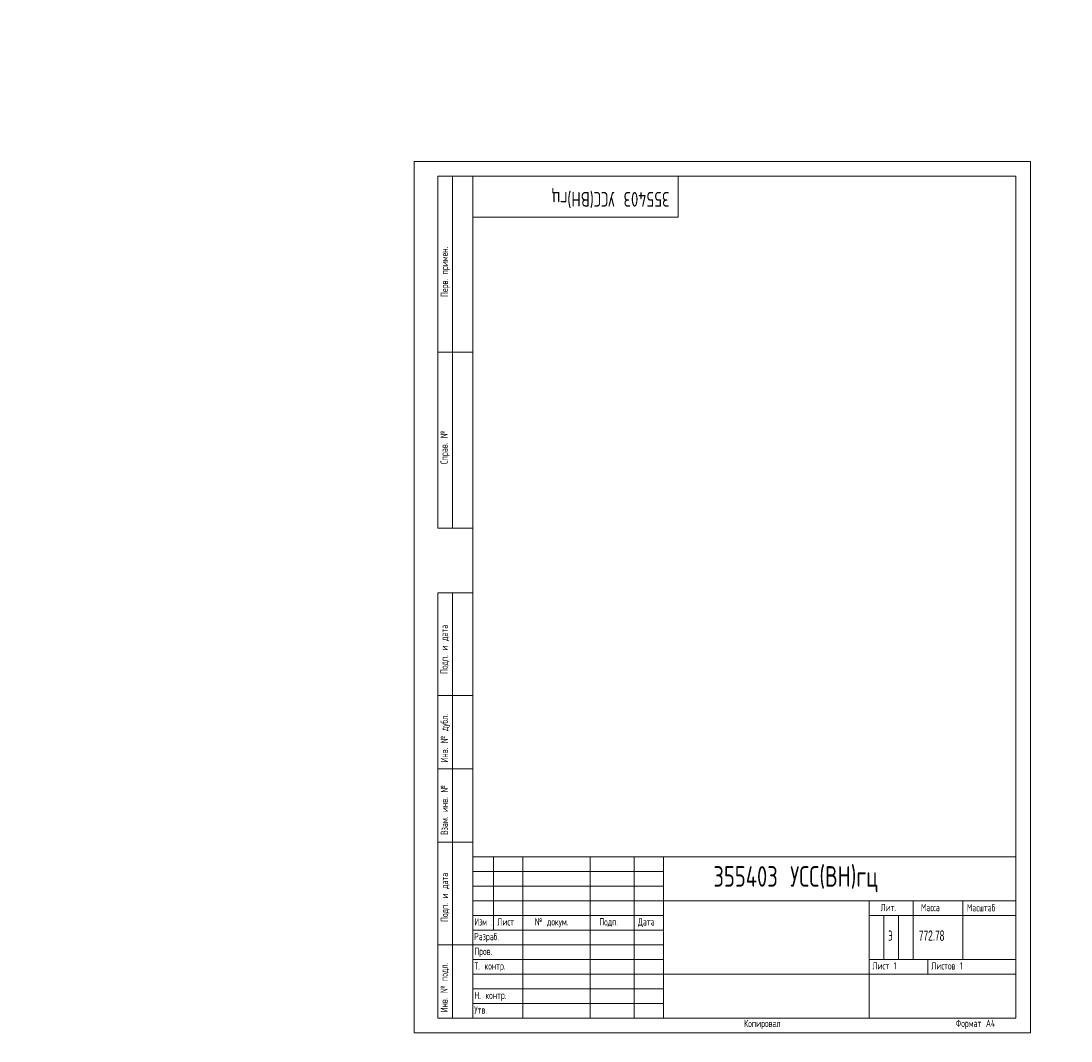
# Model space of a CAD drawing. Header units: millimetres. Extents: x -134 to 1005, y -3 to 379.
# Tile 1 of 3: x -134 to 224, y -3 to 345. Entities that reach past the tile are written whole.
import ezdxf

# ---------------------------------------------------------------- set-up
doc = ezdxf.new("R2010")
doc.units = ezdxf.units.MM
doc.layers.add('ОСЕВЫЕ', color=7, linetype='Continuous')
doc.styles.add('SLDTEXTSTYLE0', font='TXT', dxfattribs={"width": 0.605})
doc.styles.add('SLDTEXTSTYLE1', font='TXT', dxfattribs={"width": 0.605, "bigfont": 'bigfont'})
doc.styles.add('SLDTEXTSTYLE2', font='TXT', dxfattribs={"width": 0.582204, "bigfont": 'bigfont'})
doc.styles.add('SLDTEXTSTYLE3', font='TXT', dxfattribs={"width": 0.582204})
doc.styles.add('SLDTEXTSTYLE4', font='TXT', dxfattribs={"width": 0.7, "bigfont": 'bigfont'})

# ---------------------------------------------------------------- blocks, each defined once
blk = doc.blocks.new('SW_NOTE_0')
at = {"color": 0, "linetype": 'Continuous', "lineweight": 0, "attachment_point": 1}
for s, insert, char_height, style in [('\\M+18449\\M+18478\\M+1847D', (0, 3.22), 2.5, 'SLDTEXTSTYLE2'), ('.', (5.69, 2.32), 1.59, 'SLDTEXTSTYLE3')]:
    blk.add_mtext(s, dxfattribs=dict(at, insert=insert, char_height=char_height, style=style))

msp = doc.modelspace()

# ---------------------------------------------------------------- linework, layer by layer
at = {"color": 7, "linetype": 'Continuous', "lineweight": 15}
for p, q in [((8, 172), (8, 292)), ((20, 292), (8, 292)), ((8, 172), (8, 292)), ((13, 172), (13, 292)), ((13, 172), (13, 292)), ((20, 292), (20, 5)), ((205, 292), (20, 292)), ((20, 292), (20, 5)), ((90, 278), (90, 292)), ((205, 5), (205, 292)), ((20, 278), (90, 278)), ((8, 232), (20, 232)), ((20, 232), (8, 232)), ((8, 172), (20, 172)), ((8, 5), (8, 150)), ((8, 150), (20, 150)), ((13, 5), (13, 150)), ((20, 115), (8, 115)), ((20, 90), (8, 90)), ((20, 65), (8, 65)), ((20, 60), (205, 60)), ((20, 60), (20, 5)), ((27, 35), (27, 60)), ((37, 60), (37, 5)), ((60, 60), (60, 5)), ((75, 60), (75, 5)), ((85, 60), (85, 5)), ((85, 45), (205, 45)), ((155, 45), (155, 5)), ((170, 45), (170, 25)), ((187, 45), (187, 25)), ((20, 40), (85, 40)), ((155, 40), (205, 40)), ((20, 35), (85, 35)), ((8, 30), (20, 30)), ((155, 25), (205, 25)), ((175, 25), (175, 20)), ((85, 20), (205, 20)), ((8, 5), (20, 5)), ((20, 5), (205, 5))]:
    msp.add_line(p, q, dxfattribs=at)
at = {"color": 7, "linetype": 'Continuous', "lineweight": 0}
for p, q in [((20, 55), (85, 55)), ((20, 50), (85, 50)), ((20, 45), (85, 45)), ((160, 40), (160, 25)), ((165, 40), (165, 25)), ((20, 30), (85, 30)), ((20, 25), (85, 25)), ((20, 20), (85, 20)), ((20, 15), (85, 15)), ((20, 10), (85, 10))]:
    msp.add_line(p, q, dxfattribs=at)
at = {"layer": 'ОСЕВЫЕ', "lineweight": 0}
for p, q in [((0, 297), (210, 297)), ((0, 297), (0, 0)), ((210, 297), (210, 0)), ((0, 0), (210, 0))]:
    msp.add_line(p, q, dxfattribs=at)

# ---------------------------------------------------------------- block references
at = {"color": 7, "linetype": 'Continuous', "lineweight": 0}
msp.add_blockref('SW_NOTE_0', (20.52, 35.82), dxfattribs=at)

# ---------------------------------------------------------------- texts
at = {"color": 7, "linetype": 'Continuous', "lineweight": 0, "attachment_point": 1}
for s, insert, char_height, rotation, style in [('\\M+18450\\M+18475\\M+18482\\M+18472. \\M+18481\\M+18482\\M+18479\\M+1847D\\M+18475\\M+1847E.', (9.03, 250.83), 2.5, 90, 'SLDTEXTSTYLE1'), ('355403 \\M+18454\\M+18452\\M+18452(\\M+18442\\M+1844E)\\M+18473\\M+18488', (86.99, 281.6), 5, 180, 'SLDTEXTSTYLE4'), ('\\M+18452\\M+18481\\M+18482\\M+18470\\M+18472. \\M+18782', (8.94, 193.84), 2.5, 90, 'SLDTEXTSTYLE1'), ('\\M+18450\\M+18480\\M+18474\\M+18481. \\M+18479 \\M+18474\\M+18470\\M+18484\\M+18470', (8.93, 122.3), 2.5, 90, 'SLDTEXTSTYLE1'), ('\\M+18449\\M+1847E\\M+18472. \\M+18782 \\M+18474\\M+18485\\M+18471\\M+1847C.', (9, 92.12), 2.5, 90, 'SLDTEXTSTYLE1'), ('\\M+18442\\M+18478\\M+18470\\M+1847D. \\M+18479\\M+1847E\\M+18472. \\M+18782', (9.01, 67.4), 2.5, 90, 'SLDTEXTSTYLE1'), ('\\M+18450\\M+18480\\M+18474\\M+18481. \\M+18479 \\M+18474\\M+18470\\M+18484\\M+18470', (9.03, 37.79), 2.5, 90, 'SLDTEXTSTYLE1'), ('\\M+18449\\M+1847E\\M+18472. \\M+18782 \\M+18481\\M+18480\\M+18474\\M+1847C.', (8.94, 6.96), 2.5, 90, 'SLDTEXTSTYLE1')]:
    msp.add_mtext(s, dxfattribs=dict(at, insert=insert, char_height=char_height, rotation=rotation, style=style))
at = {"color": 7, "linetype": 'Continuous', "lineweight": 0}
for s, insert, char_height, attachment_point, style in [('355403 \\M+18454\\M+18452\\M+18452(\\M+18442\\M+1844E)\\M+18473\\M+18488', (101.96, 56.78), 7, 1, 'SLDTEXTSTYLE4'), ('\\M+1844C\\M+18479\\M+18484.', (158.95, 43.93), 2.5, 1, 'SLDTEXTSTYLE1'), ('\\M+1844D\\M+18470\\M+18483\\M+18483\\M+18470', (172.7, 43.93), 2.5, 1, 'SLDTEXTSTYLE1'), ('\\M+1844D\\M+18470\\M+18483\\M+1848A\\M+18484\\M+18470\\M+18471', (188.37, 43.84), 2.5, 1, 'SLDTEXTSTYLE1'), ('\\M+1844C\\M+18479\\M+18483\\M+18484', (28.33, 39.04), 2.5, 1, 'SLDTEXTSTYLE1'), ('\\M+18782 \\M+18474\\M+18480\\M+1847B\\M+18485\\M+1847D.', (41.11, 39.06), 2.5, 1, 'SLDTEXTSTYLE1'), ('\\M+18450\\M+18480\\M+18474\\M+18481.', (63.06, 39.04), 2.5, 1, 'SLDTEXTSTYLE1'), ('\\M+18444\\M+18470\\M+18484\\M+18470', (76.24, 39.05), 2.5, 1, 'SLDTEXTSTYLE1'), ('\\M+18451\\M+18470\\M+18478\\M+18482\\M+18470\\M+18471.', (20.42, 34.03), 2.5, 1, 'SLDTEXTSTYLE1'), ('\\M+1845E', (162.3, 34.84), 3.5, 2, 'SLDTEXTSTYLE1'), ('772.78', (172.01, 34.84), 3.5, 1, 'SLDTEXTSTYLE0'), ('\\M+18450\\M+18482\\M+18480\\M+18472.', (20.47, 29.01), 2.5, 1, 'SLDTEXTSTYLE1'), ('\\M+18453. \\M+1847B\\M+18480\\M+1847E\\M+18484\\M+18482.', (20.47, 24.02), 2.5, 1, 'SLDTEXTSTYLE1'), ('\\M+1844C\\M+18479\\M+18483\\M+18484 1', (156.18, 24.05), 2.5, 1, 'SLDTEXTSTYLE1'), ('\\M+1844C\\M+18479\\M+18483\\M+18484\\M+18480\\M+18472 1', (176.24, 24.04), 2.5, 1, 'SLDTEXTSTYLE1'), ('\\M+1844E. \\M+1847B\\M+18480\\M+1847E\\M+18484\\M+18482.', (20.46, 14.02), 2.5, 1, 'SLDTEXTSTYLE1'), ('\\M+18454\\M+18484\\M+18472.', (20.45, 9.01), 2.5, 1, 'SLDTEXTSTYLE1'), ('\\M+1844B\\M+18480\\M+18481\\M+18479\\M+18482\\M+18480\\M+18472\\M+18470\\M+1847C', (112.4, 4.44), 2.5, 1, 'SLDTEXTSTYLE1'), ('\\M+18455\\M+18480\\M+18482\\M+1847D\\M+18470\\M+18484 \\M+184404', (184.58, 4.46), 2.5, 1, 'SLDTEXTSTYLE1')]:
    msp.add_mtext(s, dxfattribs=dict(at, insert=insert, char_height=char_height, attachment_point=attachment_point, style=style))

doc.saveas('drawing.dxf')
